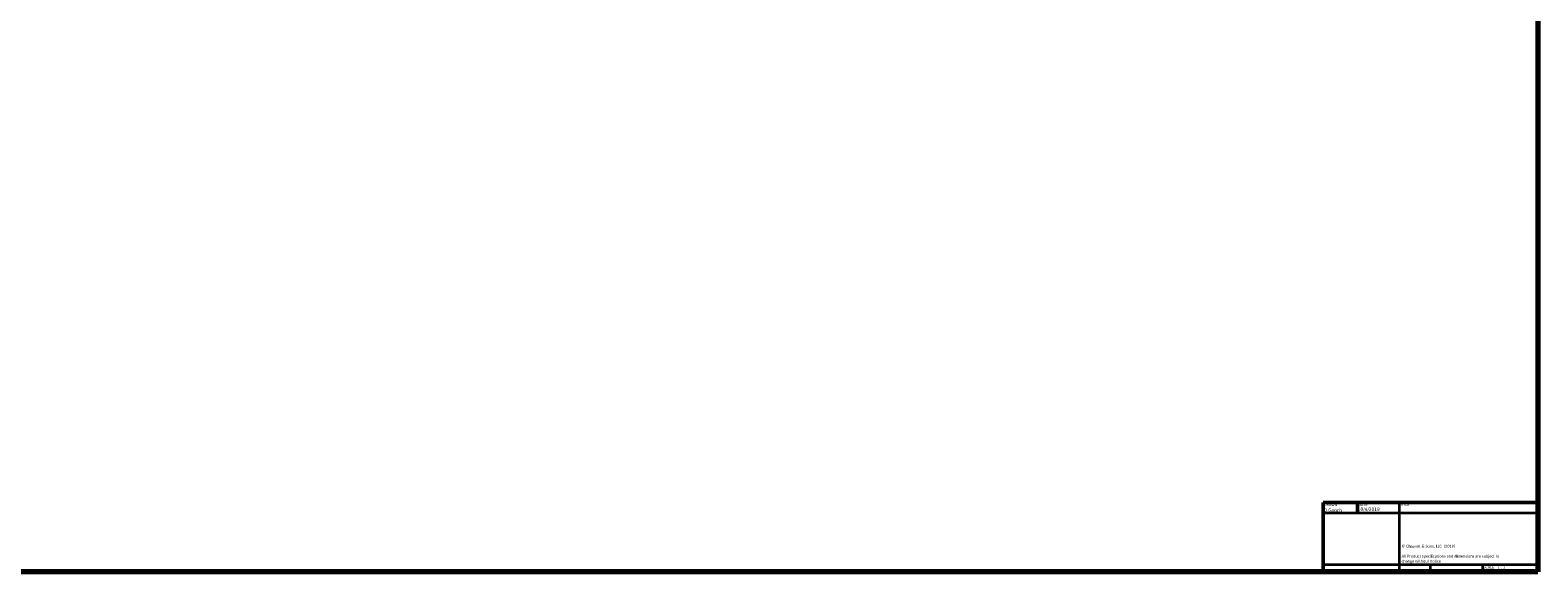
# Model space of a CAD drawing. Header units: millimetres. Extents: x 20 to 2980, y 20 to 2980.
# Tile 2 of 5: x 1598 to 2980, y 20 to 517. Entities that reach past the tile are written whole.
import ezdxf
from ezdxf.enums import TextEntityAlignment as Align

# ---------------------------------------------------------------- set-up
doc = ezdxf.new("R2010")
doc.units = ezdxf.units.MM
doc.layers.add('Border (ISO)', color=7, linetype='Continuous', lineweight=70)
doc.layers.add('Title (ISO)', color=7, linetype='Continuous', lineweight=50)
doc.styles.add('Note Text (ISO)', font='tahoma.ttf')
doc.styles.add('Text Style38', font='tahoma.ttf')
doc.styles.add('Text Style39', font='tahoma.ttf')

# ---------------------------------------------------------------- blocks, each defined once
blk = doc.blocks.new('Borders Chauvet')
at = {"layer": 'Border (ISO)'}
for p, q in [((2980, 2980), (2980, 20)), ((2980, 20), (20, 20))]:
    blk.add_line(p, q, dxfattribs=at)
blk = doc.blocks.new('Title Blocks Chauvet')
at = {"layer": 'Title (ISO)'}
for p, q in [((414.9, 145.8), (218, 145.8)), ((218, 145.8), (218, 82.1)), ((249.5, 145.8), (249.5, 136.2)), ((414.9, 82.1), (414.9, 145.8)), ((218, 82.1), (414.9, 82.1))]:
    blk.add_line(p, q, dxfattribs=at)
at = {"layer": 'Title (ISO)', "lineweight": 35}
for p, q in [((287.9, 82.1), (287.9, 145.8)), ((218, 136.2), (414.9, 136.2)), ((287.9, 88.5), (218, 88.5)), ((414.9, 88.5), (287.9, 88.5)), ((316.3, 88.5), (316.3, 82.1)), ((364.1, 88.5), (364.1, 82.1))]:
    blk.add_line(p, q, dxfattribs=at)
at = {"layer": 'Title (ISO)', "color": 7, "style": 'Text Style38'}
for s, p in [('DRAWN', (218.8, 145)), ('DATE', (250.3, 145)), ('TITLE', (288.7, 145))]:
    blk.add_text(s, height=2.54, dxfattribs=at).set_placement(p, align=Align.TOP_LEFT)
at = {"layer": 'Title (ISO)', "color": 7, "insert": (290, 106.9), "char_height": 2.54, "width": 96.447, "attachment_point": 1, "line_spacing_factor": 1.07956, "style": 'Note Text (ISO)'}
blk.add_mtext('\\fCalibri|b0|i0;\\H2.5400;© Chauvet & Sons, LLC  (2019)\\P\\fCalibri|b0|i0;\\H2.5400;\\P\\fCalibri|b0|i0;\\H2.5400;All Product specifications and dimensions are subject to change without notice \\P', dxfattribs=at)
at = {"layer": 'Title (ISO)', "color": 7, "insert": (364.9, 87.7), "char_height": 2.54, "attachment_point": 1, "style": 'Note Text (ISO)'}
blk.add_mtext('\\fTahoma|b0|i0;\\H2.5400;SCALE', dxfattribs=at)
at = {"layer": 'Title (ISO)', "color": 7}
for tag, p, height, style in [('AUTHOR_001', (218.5, 137.1), 3.17, 'Text Style39'), ('CREATION_DATE_001', (249.8, 137.9), 3.17, 'Text Style39'), ('Initial_View_Scale_001', (377.9, 85.2), 2.54, 'Text Style38')]:
    blk.add_attdef(tag, p, '', height=height, dxfattribs=dict(at, style=style))
at = {"layer": 'Title (ISO)', "color": 7, "style": 'Text Style39'}
blk.add_attdef('TITLE', text='', height=3.17, dxfattribs=at).set_placement((289.3, 140.3), align=Align.TOP_LEFT)

msp = doc.modelspace()

# ---------------------------------------------------------------- block references
msp.add_blockref('Borders Chauvet', (0, 0))
msp.add_blockref('Title Blocks Chauvet', (2565.1, -62.1)).add_auto_attribs({'CREATION_DATE_001': '10/4/2019', 'AUTHOR_001': 'D.Gooch', 'Initial_View_Scale_001': '1 : 1'})

doc.saveas('drawing.dxf')
